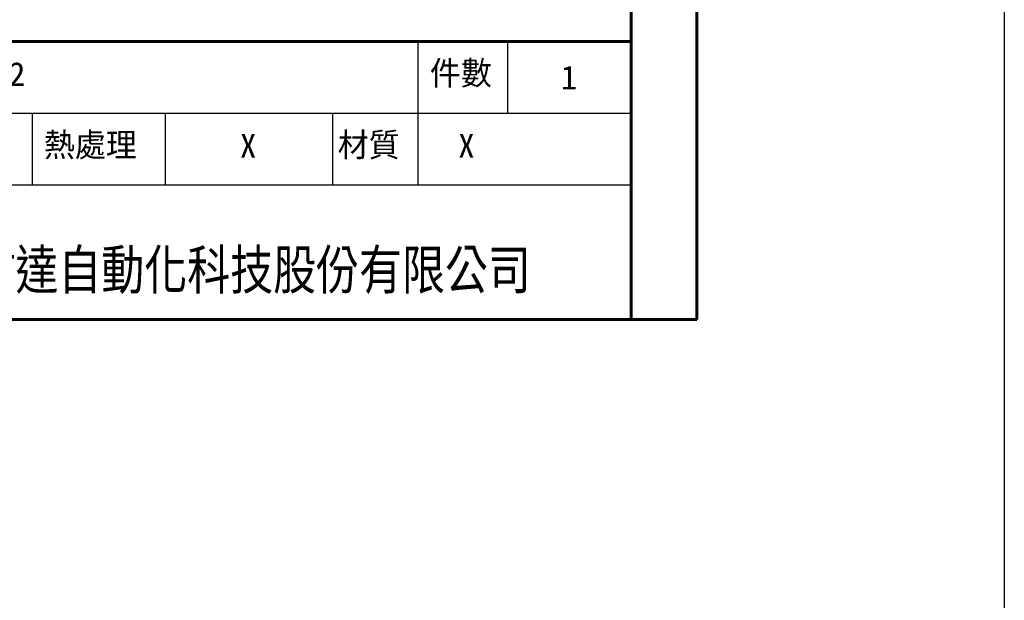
# Model space of a CAD drawing. Header units: millimetres. Extents: x 399 to 6233, y -1870 to 1602.
# Tile 121 of 164: x 4916 to 5132, y -1173 to -1046. Entities that reach past the tile are written whole.
import ezdxf
from ezdxf.enums import TextEntityAlignment as Align

# ---------------------------------------------------------------- set-up
doc = ezdxf.new("R2010")
doc.units = ezdxf.units.MM
doc.linetypes.add('SLD-實線', pattern=[0])
doc.layers.add('BORDER', color=7, linetype='Continuous')
doc.layers.add('圖框', color=7, linetype='SLD-實線')
doc.styles.add('SEACAD_arial_ttf', font='arial.ttf', dxfattribs={"height": 0.2})
doc.styles.add('標題欄', font='txt')

# ---------------------------------------------------------------- blocks, each defined once
blk = doc.blocks.new('A4橫')
at = {"layer": 'BORDER', "color": 123, "linetype": 'Continuous', "lineweight": 60, "ltscale": 25.4}
for p, q in [((4924.32, 1170.89), (4924.32, 1453.75)), ((4917.11, 1446.54), (4917.11, 1170.89)), ((4731.53, 1201.3), (4917.11, 1201.3)), ((4731.53, 1170.89), (4924.32, 1170.89))]:
    blk.add_line(p, q, dxfattribs=at)
at = {"layer": 'BORDER', "color": 60, "linetype": 'Continuous', "ltscale": 25.4}
for p, q in [((4893.83, 1193.45), (4893.83, 1201.3)), ((4903.63, 1193.45), (4903.63, 1201.3)), ((4731.53, 1193.45), (4917.11, 1193.45)), ((4851.67, 1185.61), (4851.67, 1193.45)), ((4866.22, 1185.61), (4866.22, 1193.45)), ((4884.49, 1185.61), (4884.49, 1193.45)), ((4893.83, 1185.61), (4893.83, 1193.45)), ((4731.53, 1185.61), (4917.11, 1185.61)), ((4731.53, 1170.89), (4917.11, 1170.89))]:
    blk.add_line(p, q, dxfattribs=at)
at = {"layer": 'BORDER', "color": 7, "linetype": 'Continuous', "ltscale": 25.4, "style": 'SEACAD_arial_ttf', "width": 0.8}
blk.add_text('東佑達自動化科技股份有限公司', height=4.3037, dxfattribs=at).set_placement((4840.41, 1178.48), align=Align.TOP_LEFT)
at = {"layer": '圖框', "style": '標題欄'}
for s, p in [('件數', (4895.12, 1199.15)), ('熱處理', (4852.91, 1191.3)), ('材質', (4885.04, 1191.3))]:
    blk.add_text(s, height=2.605, dxfattribs=at).set_placement(p, align=Align.TOP_LEFT)

msp = doc.modelspace()

# ---------------------------------------------------------------- linework, layer by layer
at = {"color": 4}
msp.add_lwpolyline([(4611.682, 905.937), (5131.682, 905.937), (5131.682, -1870.063), (4611.682, -1870.063)], close=True, dxfattribs=at)

# ---------------------------------------------------------------- block references
at = {"xscale": 2, "yscale": 2, "zscale": 2}
msp.add_blockref('A4橫', (-4784.176, -3453.703), dxfattribs=at)

# ---------------------------------------------------------------- texts
at = {"layer": '圖框', "color": 1, "style": '標題欄'}
for s, height, p in [('CHS2C-S40-WW-F02', 5.21053, (4860.881, -1055.613)), ('1', 5.211, (5034.74, -1056.375)), ('X', 5.211, (4964.545, -1071.308)), ('X', 5.211, (5012.276, -1071.308))]:
    msp.add_text(s, height=height, dxfattribs=at).set_placement(p, align=Align.TOP_LEFT)

doc.saveas('drawing.dxf')
